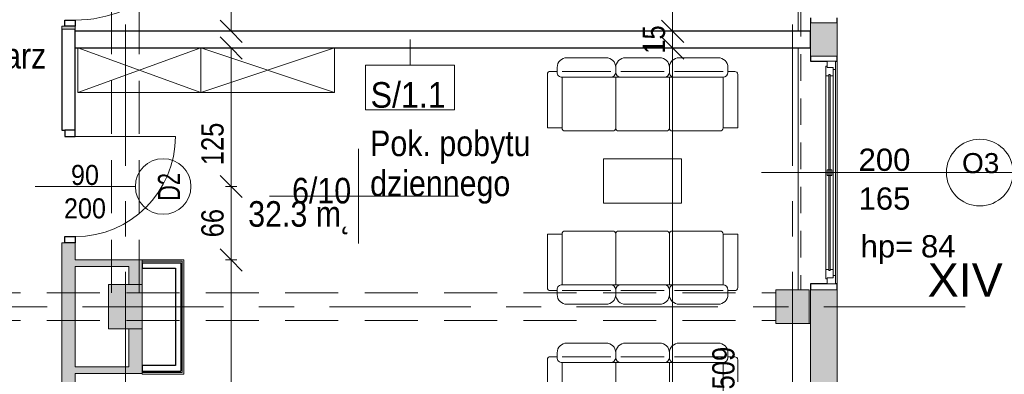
# Model space of a CAD drawing. Header units: centimetres. Extents: x -1631 to 21770, y -8842 to 3590.
# Tile 70 of 133: x 492 to 1378, y 348 to 666. Entities that reach past the tile are written whole.
import ezdxf

# ---------------------------------------------------------------- set-up
doc = ezdxf.new("R2010")
doc.units = ezdxf.units.CM
for name, pattern in [('Oś', [222.25, 127, -31.75, 31.75, -31.75]), ('Ponad', [39.688, 23.813, -15.875]), ('Ukryte', [71.438, 47.625, -23.813])]:
    doc.linetypes.add(name, pattern=pattern)
for name, color, linetype, lineweight in [('A-ANNO-DIMS', 211, 'Continuous', 13), ('A-ANNO-DIMS-100', 211, 'Continuous', 13), ('A-ANNO-NOTE', 131, 'Continuous', 9), ('A-AREA-IDEN', 2, 'Continuous', 13), ('A-DETL-GENF', 92, 'Continuous', 9), ('A-DETL-HDLN', 90, 'Ukryte', 9), ('A-DETL-MEDM', 33, 'Continuous', 13), ('A-DOOR', 31, 'Continuous', 13), ('A-FLOR-OVHD', 1, 'Ponad', 9), ('A-GLAZ', 151, 'Continuous', 13), ('A-GLAZ-IDEN', 152, 'Continuous', 13), ('A-WALL', 113, 'Continuous', 13), ('A-WALL-FNSH', 113, 'Continuous', 13), ('A-WALL-IDEN', 211, 'Continuous', 13), ('A-WALL-PATT', 111, 'Continuous', 13), ('I-FURN', 30, 'Continuous', 9), ('Q-SPCQ', 91, 'Continuous', 9), ('S-COLS', 52, 'Continuous', 13), ('S-GRID', 1, 'Continuous', 13), ('S-GRID-IDEN', 1, 'Continuous', 13)]:
    doc.layers.add(name, color=color, linetype=linetype, lineweight=lineweight)
doc.styles.add('Arial', font='arial.ttf', dxfattribs={"width": 0.9, "height": 18})
doc.styles.add('Arial Narrow_5', font='ARIALN.TTF', dxfattribs={"height": 20})
doc.styles.add('Arial_1', font='arial.ttf', dxfattribs={"width": 0.7, "height": 20})
doc.styles.add('Arial_10', font='arial.ttf', dxfattribs={"height": 20})
doc.styles.add('Arial_11', font='arial.ttf', dxfattribs={"width": 0.85, "height": 23})
doc.styles.add('Arial_12', font='arial.ttf', dxfattribs={"width": 0.9, "height": 23})
doc.styles.add('Arial_13', font='arial.ttf', dxfattribs={"height": 0.2})
doc.styles.add('Arial_7', font='arial.ttf', dxfattribs={"height": 30})
doc.styles.add('Arial_8', font='arial.ttf', dxfattribs={"height": 18})
doc.dimstyles.new('Diagonal_1_100__0__wewnętrzne', dxfattribs={"dimscale": 30.48, "dimtxt": 20.468619, "dimasz": 0.656168, "dimexe": 0.164042, "dimexo": 0.0625, "dimgap": 0.032808, "dimtad": 1, "dimdec": 0, "dimdsep": 46, "dimtxsty": 'Arial Narrow_5', "dimblk1": 'OBLIQUE', "dimblk2": 'OBLIQUE', "dimsah": 1, "dimcen": 0.09, "dimazin": 0, "dimtfac": 1, "dimtdec": 4, "dimtix": 1, "dimtmove": 0, "dimatfit": 3, "dimfxl": 0, "dimtvp": 1, "dimtolj": 1, "dimtzin": 0, "dimarcsym": 0})
doc.dimstyles.new('Diagonal_1_100__0__wewnętrzne_2', dxfattribs={"dimscale": 30.48, "dimtxt": 20.468619, "dimasz": 0.656168, "dimexe": 0.164042, "dimexo": 0.0625, "dimgap": 0.032808, "dimtad": 1, "dimdec": 0, "dimdsep": 46, "dimtxsty": 'Arial Narrow_5', "dimblk1": 'OBLIQUE', "dimblk2": 'OBLIQUE', "dimsah": 1, "dimcen": 0.09, "dimazin": 0, "dimtfac": 1, "dimtdec": 4, "dimtix": 1, "dimtmove": 2, "dimatfit": 3, "dimfxl": 0, "dimtvp": 1, "dimtolj": 1, "dimtzin": 0, "dimarcsym": 0})

# ---------------------------------------------------------------- blocks, each defined once
blk = doc.blocks.new('M_Concrete-Square-Column - 300 x 300mm-1795931-6_piętro IV __13_80 m_ - stan projektowany')
at = {"layer": 'S-COLS', "lineweight": 9}
blk.add_hatch(color=254, dxfattribs=at).paths.add_polyline_path([(15, -15), (15, 15), (-15, 15), (-15, -15)], flags=0)
for p, q in [((15, 15), (-15, 15)), ((-15, 15), (-15, -15)), ((15, -15), (15, 15)), ((-15, -15), (15, -15))]:
    blk.add_line(p, q, dxfattribs=at)
blk = doc.blocks.new('M_Concrete-rengular-Column - 300 x 400mm-1795933-6_piętro IV __13_80 m_ - stan projektowany')
at = {"layer": 'S-COLS', "lineweight": 9}
blk.add_hatch(color=254, dxfattribs=at).paths.add_polyline_path([(15, -20), (15, 20), (-15, 20), (-15, -20)], flags=0)
for p, q in [((15, 20), (-15, 20)), ((-15, 20), (-15, -20)), ((15, -20), (15, 20)), ((-15, -20), (15, -20))]:
    blk.add_line(p, q, dxfattribs=at)
blk = doc.blocks.new('Szafa - 40 cm-2361842-6_piętro IV __13_80 m_ - stan projektowany')
at = {"layer": 'Q-SPCQ'}
for p, q in [((72.5, 47.5), (-47.5, 7.5)), ((-47.5, 47.5), (72.5, 7.5)), ((-47.5, 7.5), (-47.5, 47.5)), ((-47.5, 47.5), (72.5, 47.5)), ((72.5, 47.5), (72.5, 7.5))]:
    blk.add_line(p, q, dxfattribs=at)
blk = doc.blocks.new('DRZWI 1S - automatyczna etykieta - Drzwi 90-2252113-6_piętro IV __13_80 m_ - stan projektowany')
at = {"layer": 'A-DETL-GENF'}
for p, q in [((-50.5, 3.5), (-45, 3.5)), ((-50.5, -6), (-50.5, 3.5)), ((-45, 3.5), (-45, -6)), ((45, 3.5), (50.5, 3.5)), ((45, -6), (45, 3.5)), ((50.5, 3.5), (50.5, -6)), ((-45, -6), (-50.5, -6)), ((50.5, -6), (45, -6))]:
    blk.add_line(p, q, dxfattribs=at)
at = {"layer": 'A-DETL-MEDM', "lineweight": 25}
for p, q in [((-50.5, -6), (-50.5, 3.5)), ((-50.5, 3.5), (-45, 3.5)), ((-45, 3.5), (-45, -6)), ((45, 3.5), (45, -6)), ((50.5, 3.5), (45, 3.5)), ((50.5, -6), (50.5, 3.5)), ((-45, -6), (-50.5, -6)), ((45, -6), (50.5, -6))]:
    blk.add_line(p, q, dxfattribs=at)
at = {"layer": 'A-DOOR'}
blk.add_line((45, -6), (45, -96), dxfattribs=at)
blk.add_arc((45, -6), 90, 180, 270, dxfattribs=at)
blk = doc.blocks.new('DRZWI 1S - automatyczna etykieta - Drzwi 110-2387946-6_piętro IV __13_80 m_ - stan projektowany')
at = {"layer": 'A-DETL-GENF'}
for p, q in [((-60.5, 3.5), (-55, 3.5)), ((-60.5, -6), (-60.5, 3.5)), ((-55, 3.5), (-55, -6)), ((55, 3.5), (60.5, 3.5)), ((55, -6), (55, 3.5)), ((60.5, 3.5), (60.5, -6)), ((-55, -6), (-60.5, -6)), ((60.5, -6), (55, -6))]:
    blk.add_line(p, q, dxfattribs=at)
at = {"layer": 'A-DETL-MEDM', "lineweight": 25}
for p, q in [((-60.5, -6), (-60.5, 3.5)), ((-60.5, 3.5), (-55, 3.5)), ((-55, 3.5), (-55, -6)), ((55, 3.5), (55, -6)), ((60.5, 3.5), (55, 3.5)), ((60.5, -6), (60.5, 3.5)), ((-55, -6), (-60.5, -6)), ((55, -6), (60.5, -6))]:
    blk.add_line(p, q, dxfattribs=at)
at = {"layer": 'A-DOOR'}
blk.add_line((55, -6), (55, -116), dxfattribs=at)
blk.add_arc((55, -6), 110, 180, 270, dxfattribs=at)
blk = doc.blocks.new('Szafa - 40 cm-2390228-6_piętro IV __13_80 m_ - stan projektowany')
at = {"layer": 'Q-SPCQ'}
for p, q in [((67.9, 47.5), (-42.9, 7.5)), ((-42.9, 47.5), (67.9, 7.5)), ((-42.9, 7.5), (-42.9, 47.5)), ((-42.9, 47.5), (67.9, 47.5)), ((67.9, 47.5), (67.9, 7.5))]:
    blk.add_line(p, q, dxfattribs=at)
blk = doc.blocks.new('Blat - Blat-1245948-6_piętro IV __13_80 m_ - stan projektowany')
at = {"layer": 'I-FURN'}
for p, q in [((0, 40), (0, 0)), ((70, 40), (0, 40)), ((70, 0), (70, 40)), ((0, 0), (70, 0))]:
    blk.add_line(p, q, dxfattribs=at)
blk = doc.blocks.new('kanapa 3 siedziska - kanapa-819259-6_piętro IV __13_80 m_ - stan projektowany')
at = {"layer": 'I-FURN'}
for p, q in [((-68.01, 33.89), (-32.91, 33.89)), ((-15.36, 33.89), (15.36, 33.89)), ((32.91, 33.89), (68.01, 33.89)), ((-85.56, -29.29), (-85.56, 18.9)), ((-76.78, 21.53), (-82.92, 21.53)), ((-76.78, 20.72), (-76.78, 25.11)), ((-72.39, 21.53), (-28.68, 21.53)), ((-24.13, 25.11), (-24.13, 20.72)), ((19.58, 21.53), (-19.58, 21.53)), ((24.13, 25.11), (24.13, 20.72)), ((28.52, 21.53), (34.66, 21.53)), ((72.39, 21.53), (28.68, 21.53)), ((76.78, 25.11), (76.78, 20.72)), ((76.78, 21.53), (82.92, 21.53)), ((85.56, 18.9), (85.56, -29.29)), ((-72.39, 16.34), (-72.39, -29.29)), ((-24.13, 16.34), (-72.39, 16.34)), ((-24.13, 16.34), (-24.13, -29.29)), ((24.13, 16.34), (-24.13, 16.34)), ((72.39, 16.34), (24.13, 16.34)), ((24.13, -29.29), (24.13, 16.34)), ((72.39, -29.29), (72.39, 16.34)), ((-72.39, -29.29), (-85.56, -29.29)), ((-26.76, -31.93), (-69.76, -31.93)), ((-21.5, -31.93), (21.5, -31.93)), ((26.76, -31.93), (69.76, -31.93)), ((85.56, -29.29), (72.39, -29.29))]:
    blk.add_line(p, q, dxfattribs=at)
for centre, radius, start, end in [((-68.01, 25.11), 8.77, 90, 180), ((-32.91, 25.11), 8.77, 0, 90), ((-15.36, 25.11), 8.77, 90, 180), ((15.36, 25.11), 8.77, 360, 90), ((32.91, 25.11), 8.77, 90, 180), ((68.01, 25.11), 8.77, 0, 90), ((-82.92, 18.9), 2.63, 90, 180), ((-72.39, 20.72), 4.39, 180, 270), ((-28.52, 20.72), 4.39, 270, 0), ((-19.74, 20.72), 4.39, 180, 270), ((19.74, 20.72), 4.39, 270, 360), ((28.52, 20.72), 4.39, 180, 270), ((72.39, 20.72), 4.39, 270, 0), ((82.92, 18.9), 2.63, 0, 90), ((-69.76, -29.29), 2.63, 180, 270), ((-26.76, -29.29), 2.63, 270, 0), ((-21.5, -29.29), 2.63, 180, 270), ((21.5, -29.29), 2.63, 270, 0), ((26.76, -29.29), 2.63, 180, 270), ((69.76, -29.29), 2.63, 270, 0)]:
    blk.add_arc(centre, radius, start, end, dxfattribs=at)
blk = doc.blocks.new('kanapa 3 siedziska - kanapa-1274575-6_piętro IV __13_80 m_ - stan projektowany')
at = {"layer": 'I-FURN'}
for p, q in [((-85.56, 29.29), (-85.56, -18.9)), ((-72.39, 29.29), (-85.56, 29.29)), ((-72.39, -16.34), (-72.39, 29.29)), ((-26.76, 31.93), (-69.76, 31.93)), ((-24.13, -16.34), (-24.13, 29.29)), ((-21.5, 31.93), (21.5, 31.93)), ((24.13, 29.29), (24.13, -16.34)), ((26.76, 31.93), (69.76, 31.93)), ((85.56, 29.29), (72.39, 29.29)), ((72.39, 29.29), (72.39, -16.34)), ((85.56, -18.9), (85.56, 29.29)), ((-24.13, -16.34), (-72.39, -16.34)), ((24.13, -16.34), (-24.13, -16.34)), ((72.39, -16.34), (24.13, -16.34)), ((-76.78, -21.53), (-82.92, -21.53)), ((-76.78, -20.72), (-76.78, -25.11)), ((-72.39, -21.53), (-28.68, -21.53)), ((-24.13, -25.11), (-24.13, -20.72)), ((19.58, -21.53), (-19.58, -21.53)), ((24.13, -25.11), (24.13, -20.72)), ((28.52, -21.53), (34.66, -21.53)), ((72.39, -21.53), (28.68, -21.53)), ((76.78, -25.11), (76.78, -20.72)), ((76.78, -21.53), (82.92, -21.53)), ((-68.01, -33.89), (-32.91, -33.89)), ((-15.36, -33.89), (15.36, -33.89)), ((32.91, -33.89), (68.01, -33.89))]:
    blk.add_line(p, q, dxfattribs=at)
for centre, radius, start, end in [((-69.76, 29.29), 2.63, 90, 180), ((-26.76, 29.29), 2.63, 360, 90), ((-21.5, 29.29), 2.63, 90, 180), ((21.5, 29.29), 2.63, 360, 90), ((26.76, 29.29), 2.63, 90, 180), ((69.76, 29.29), 2.63, 360, 90), ((-72.39, -20.72), 4.39, 90, 180), ((-28.52, -20.72), 4.39, 360, 90), ((-19.74, -20.72), 4.39, 90, 180), ((19.74, -20.72), 4.39, 0, 90), ((28.52, -20.72), 4.39, 90, 180), ((72.39, -20.72), 4.39, 360, 90), ((-82.92, -18.9), 2.63, 180, 270), ((-68.01, -25.11), 8.77, 180, 270), ((-32.91, -25.11), 8.77, 270, 360), ((-15.36, -25.11), 8.77, 180, 270), ((15.36, -25.11), 8.77, 270, 0), ((32.91, -25.11), 8.77, 180, 270), ((68.01, -25.11), 8.77, 270, 360), ((82.92, -18.9), 2.63, 270, 0)]:
    blk.add_arc(centre, radius, start, end, dxfattribs=at)
blk = doc.blocks.new('Okno - automatyczna etykieta - 200x165 _projektowane_-2617392-6_piętro IV __13_80 m_ - stan projektowany')
at = {"layer": 'A-GLAZ'}
for p, q in [((-92.5, 10.5), (-100, 10.5)), ((-100, 10.5), (-100, 3)), ((-100, 10.5), (100, 10.5)), ((-92.5, 8.5), (-92.5, 10.5)), ((92.5, 10.5), (-92.5, 10.5)), ((100, 10.5), (92.5, 10.5)), ((92.5, 10.5), (92.5, 8.5)), ((100, 3), (100, 10.5)), ((-100, 3), (-94.5, 3)), ((-94.5, 3), (-95.5, 3)), ((-95.5, 3), (-95.5, 2)), ((-95.5, 2), (-87, 2)), ((-87, 8.5), (-94.5, 8.5)), ((-94.5, 8.5), (-94.5, 3)), ((-94.5, 3), (-94.5, 8.5)), ((-94.5, 8.5), (-92.5, 8.5)), ((88, 5.75), (-88, 5.75)), ((-88, 5.75), (-88, 4.75)), ((-88, 4.75), (-88, 5.75)), ((-88, 5.75), (-87, 5.75)), ((-88, 4.75), (88, 4.75)), ((-87, 4.75), (-88, 4.75)), ((-87, 5.75), (-87, 8.5)), ((87, 8.5), (-87, 8.5)), ((-87, 2), (-87, 4.75)), ((87, 2), (-87, 2)), ((2.5, 7.25), (-2.5, 7.25)), ((-2.5, 7.25), (-2.5, 3.25)), ((-2.5, 3.25), (2.5, 3.25)), ((2.5, 3.25), (2.5, 7.25)), ((94.5, 8.5), (87, 8.5)), ((87, 8.5), (87, 5.75)), ((87, 5.75), (88, 5.75)), ((87, 4.75), (87, 2)), ((88, 4.75), (87, 4.75)), ((87, 2), (95.5, 2)), ((88, 4.75), (88, 5.75)), ((88, 5.75), (88, 4.75)), ((92.5, 8.5), (94.5, 8.5)), ((94.5, 3), (94.5, 8.5)), ((94.5, 8.5), (94.5, 3)), ((95.5, 3), (94.5, 3)), ((94.5, 3), (100, 3)), ((95.5, 2), (95.5, 3))]:
    blk.add_line(p, q, dxfattribs=at)
blk = doc.blocks.new('DIMBLOCK66-6_piętro IV __13_80 m_ - stan projektowany')
at = {"layer": 'A-ANNO-DIMS-100', "transparency": 16777216}
for p, q in [((682.57, 450.33), (672.57, 460.33)), ((677.57, 450.33), (687.57, 450.33)), ((682.57, 450.33), (677.57, 450.33)), ((682.57, 132.33), (682.57, 450.33)), ((682.57, 450.33), (692.57, 440.33)), ((682.57, 132.33), (672.57, 142.33)), ((677.57, 132.33), (687.57, 132.33)), ((682.57, 132.33), (677.57, 132.33)), ((682.57, 132.33), (692.57, 122.33))]:
    blk.add_line(p, q, dxfattribs=at)
at = {"layer": 'A-ANNO-DIMS-100', "color": 0, "transparency": 16777216, "insert": (655.72, 272.32), "char_height": 20, "width": 45.6158, "attachment_point": 1, "rotation": 90, "line_spacing_factor": 0.974696, "style": 'Arial Narrow_5'}
blk.add_mtext('318', dxfattribs=at)
blk = doc.blocks.new('_Oblique')
at = {"color": 0, "linetype": 'ByBlock', "lineweight": -2}
blk.add_line((-0.5, -0.5), (0.5, 0.5), dxfattribs=at)
blk = doc.blocks.new('DIMBLOCK67-6_piętro IV __13_80 m_ - stan projektowany')
at = {"layer": 'A-ANNO-DIMS-100', "transparency": 16777216}
for p, q in [((682.57, 516.33), (672.57, 526.33)), ((677.57, 516.33), (687.57, 516.33)), ((682.57, 516.33), (677.57, 516.33)), ((682.57, 450.33), (682.57, 516.33)), ((682.57, 516.33), (692.57, 506.33)), ((682.57, 450.33), (672.57, 460.33)), ((677.57, 450.33), (687.57, 450.33)), ((682.57, 450.33), (677.57, 450.33)), ((682.57, 450.33), (692.57, 440.33))]:
    blk.add_line(p, q, dxfattribs=at)
at = {"layer": 'A-ANNO-DIMS-100', "color": 0, "transparency": 16777216, "insert": (655.72, 470.65), "char_height": 20, "width": 30.4105, "attachment_point": 1, "rotation": 90, "line_spacing_factor": 0.974696, "style": 'Arial Narrow_5'}
blk.add_mtext('66', dxfattribs=at)
blk = doc.blocks.new('DIMBLOCK68-6_piętro IV __13_80 m_ - stan projektowany')
at = {"layer": 'A-ANNO-DIMS-100', "transparency": 16777216}
for p, q in [((682.57, 640.83), (672.57, 650.83)), ((677.57, 640.83), (687.57, 640.83)), ((682.57, 640.83), (677.57, 640.83)), ((682.57, 516.33), (682.57, 640.83)), ((682.57, 640.83), (692.57, 630.83)), ((682.57, 516.33), (672.57, 526.33)), ((677.57, 516.33), (687.57, 516.33)), ((682.57, 516.33), (677.57, 516.33)), ((682.57, 516.33), (692.57, 506.33))]:
    blk.add_line(p, q, dxfattribs=at)
at = {"layer": 'A-ANNO-DIMS-100', "color": 0, "transparency": 16777216, "insert": (655.72, 535.45), "char_height": 20, "width": 45.6158, "attachment_point": 1, "rotation": 90, "line_spacing_factor": 0.974696, "style": 'Arial Narrow_5'}
blk.add_mtext('125', dxfattribs=at)
blk = doc.blocks.new('DIMBLOCK69-6_piętro IV __13_80 m_ - stan projektowany')
at = {"layer": 'A-ANNO-DIMS-100', "transparency": 16777216}
for p, q in [((682.57, 720.83), (672.57, 730.83)), ((677.57, 720.83), (687.57, 720.83)), ((682.57, 720.83), (677.57, 720.83)), ((682.57, 655.83), (682.57, 720.83)), ((682.57, 720.83), (692.57, 710.83)), ((682.57, 655.83), (672.57, 665.83)), ((677.57, 655.83), (687.57, 655.83)), ((682.57, 655.83), (677.57, 655.83)), ((682.57, 655.83), (692.57, 645.83))]:
    blk.add_line(p, q, dxfattribs=at)
at = {"layer": 'A-ANNO-DIMS-100', "color": 0, "transparency": 16777216, "insert": (655.72, 675.65), "char_height": 20, "width": 30.4105, "attachment_point": 1, "rotation": 90, "line_spacing_factor": 0.974696, "style": 'Arial Narrow_5'}
blk.add_mtext('65', dxfattribs=at)
blk = doc.blocks.new('DIMBLOCK120-6_piętro IV __13_80 m_ - stan projektowany')
at = {"layer": 'A-ANNO-DIMS-100', "transparency": 16777216}
for p, q in [((1079.48, 640.83), (1069.48, 650.83)), ((1074.48, 640.83), (1084.48, 640.83)), ((1079.48, 640.83), (1074.48, 640.83)), ((1079.48, 132.33), (1079.48, 640.83)), ((1079.48, 640.83), (1089.48, 630.83)), ((1079.48, 132.33), (1069.48, 142.33)), ((1084.48, 132.33), (1074.48, 132.33)), ((1079.48, 132.33), (1089.48, 122.33)), ((1079.48, 132.33), (1084.48, 132.33))]:
    blk.add_line(p, q, dxfattribs=at)
at = {"layer": 'A-ANNO-DIMS-100', "color": 0, "transparency": 16777216, "insert": (1115.21, 334.01), "char_height": 20, "width": 45.6158, "attachment_point": 1, "rotation": 90, "line_spacing_factor": 0.974696, "style": 'Arial Narrow_5'}
blk.add_mtext('509', dxfattribs=at)
blk = doc.blocks.new('DIMBLOCK121-6_piętro IV __13_80 m_ - stan projektowany')
at = {"layer": 'A-ANNO-DIMS-100', "transparency": 16777216}
for p, q in [((1079.48, 655.83), (1069.48, 665.83)), ((1074.48, 655.83), (1084.48, 655.83)), ((1079.48, 655.83), (1074.48, 655.83)), ((1079.48, 640.83), (1079.48, 655.83)), ((1079.48, 655.83), (1089.48, 645.83)), ((1079.48, 640.83), (1069.48, 650.83)), ((1074.48, 640.83), (1084.48, 640.83)), ((1079.48, 640.83), (1074.48, 640.83)), ((1079.48, 640.83), (1089.48, 630.83))]:
    blk.add_line(p, q, dxfattribs=at)
at = {"layer": 'A-ANNO-DIMS-100', "color": 0, "transparency": 16777216, "insert": (1052.64, 635.65), "char_height": 20, "width": 30.4105, "attachment_point": 1, "rotation": 90, "line_spacing_factor": 0.974696, "style": 'Arial Narrow_5'}
blk.add_mtext('15', dxfattribs=at)
blk = doc.blocks.new('DIMBLOCK122-6_piętro IV __13_80 m_ - stan projektowany')
at = {"layer": 'A-ANNO-DIMS-100', "transparency": 16777216}
for p, q in [((1079.48, 1000.83), (1069.48, 1010.83)), ((1074.48, 1000.83), (1084.48, 1000.83)), ((1079.48, 1000.83), (1074.48, 1000.83)), ((1079.48, 655.83), (1079.48, 1000.83)), ((1079.48, 1000.83), (1089.48, 990.83)), ((1079.48, 655.83), (1069.48, 665.83)), ((1074.48, 655.83), (1084.48, 655.83)), ((1079.48, 655.83), (1074.48, 655.83)), ((1079.48, 655.83), (1089.48, 645.83))]:
    blk.add_line(p, q, dxfattribs=at)
at = {"layer": 'A-ANNO-DIMS-100', "color": 0, "transparency": 16777216, "insert": (1052.64, 809.32), "char_height": 20, "width": 45.6158, "attachment_point": 1, "rotation": 90, "line_spacing_factor": 0.974696, "style": 'Arial Narrow_5'}
blk.add_mtext('345', dxfattribs=at)
blk = doc.blocks.new('METKA_POMIESZCZENIA2 - Rozbudowana - bez ramki-2396678-6_piętro IV __13_80 m_ - stan projektowany')
at = {"layer": 'A-AREA-IDEN'}
for p, q in [((0, 0.425), (0, 0)), ((0.0976, 0), (-0.8, 0)), ((-0.8, 0), (0.9, 0)), ((0, 0), (0, -0.425))]:
    blk.add_line(p, q, dxfattribs=at)
blk = doc.blocks.new('ET sciana_AT7 - 10mm-2270614-6_piętro IV __13_80 m_ - stan projektowany')
at = {"layer": 'A-WALL-IDEN'}
for p, q in [((-0.4, 0.196875), (0.4, 0.196875)), ((-0.4, -0.203125), (-0.4, 0.196875)), ((0.4, 0.196875), (0.4, -0.203125)), ((-0.4, -0.203125), (0.4, -0.203125))]:
    blk.add_line(p, q, dxfattribs=at)
blk = doc.blocks.new('Okno_PG_typ 100 - metka _wys_parapetu-2491532-6_piętro IV __13_80 m_ - stan projektowany')
at = {"layer": 'A-GLAZ-IDEN'}
blk.add_line((0, -1.8946), (0, 0.3677), dxfattribs=at)
blk.add_circle((0, 0.0677), 0.3, dxfattribs=at)
at = {"layer": 'A-GLAZ-IDEN', "insert": (0.5622, -1.0037), "char_height": 0.2, "width": 0.4949, "attachment_point": 1, "rotation": 90, "line_spacing_factor": 0.936439, "style": 'Arial_13'}
blk.add_mtext('\\pt1.27,2.54,3.81,5.08,6.35,7.62,8.89,10.16,11.43,12.7,13.97,15.24,16.51,17.78,19.05,20.32,21.59,22.86,24.13,25.4,26.67,27.94,29.21,30.48,31.75,33.02,34.29,35.56,36.83,38.1,39.37,40.64;hp=', dxfattribs=at)

msp = doc.modelspace()

# ---------------------------------------------------------------- hatches: boundary and pattern name
at = {"layer": 'A-WALL-PATT'}
h = msp.add_hatch(color=9, dxfattribs=at)
h.paths.add_polyline_path([(542.38, 132.33), (542.38, 139.33), (530.38, 139.33), (530.38, 132.33)], flags=0)
h.paths.add_polyline_path([(542.38, 250.33), (542.38, 465.83), (530.38, 465.83), (530.38, 250.33)], flags=0)
h.paths.add_polyline_path([(530.38, 657.83), (542.38, 657.83), (542.38, 660.33), (530.38, 660.33)], flags=0)
h.paths.add_polyline_path([(530.38, 781.33), (542.38, 781.33), (542.38, 1102.83), (530.38, 1102.83), (530.38, 788.28)], flags=0)
h.paths.add_polyline_path([(530.38, 1312.83), (542.38, 1312.83), (542.38, 1431.33), (530.38, 1431.33)], flags=0)
h.paths.add_polyline_path([(530.38, 1633.83), (542.38, 1633.83), (542.38, 2022.83), (530.38, 2022.83), (530.38, 1665.12)], flags=0)
h.paths.add_polyline_path([(542.38, 2173.83), (542.38, 2458.83), (530.38, 2458.83), (530.38, 2173.83)], flags=0)
h.paths.add_polyline_path([(530.38, 2593.83), (542.38, 2593.83), (542.38, 2824.33), (530.38, 2824.33), (530.38, 2634.27)], flags=0)
h = msp.add_hatch(color=9, dxfattribs=at)
h.paths.add_polyline_path([(1203.38, 393.33), (1227.38, 393.33), (1227.38, 423.33), (1203.38, 423.33), (1203.38, 419.08)], flags=0)
h.paths.add_polyline_path([(1203.38, 633.33), (1227.38, 633.33), (1227.38, 663.33), (1203.38, 663.33)], flags=0)
h.paths.add_polyline_path([(1227.38, 873.33), (1227.38, 903.33), (1203.38, 903.33), (1203.38, 873.33)], flags=0)
h.paths.add_polyline_path([(1203.38, 1113.33), (1227.38, 1113.33), (1227.38, 1143.33), (1203.38, 1143.33)], flags=0)
h.paths.add_polyline_path([(1227.38, 1353.33), (1227.38, 1383.33), (1203.38, 1383.33), (1203.38, 1353.33)], flags=0)
h.paths.add_polyline_path([(1227.38, 1593.33), (1227.38, 1623.33), (1203.38, 1623.33), (1203.38, 1593.33)], flags=0)
h.paths.add_polyline_path([(1227.38, 1833.33), (1227.38, 1863.33), (1203.38, 1863.33), (1203.38, 1833.33)], flags=0)
h.paths.add_polyline_path([(1227.38, 2073.33), (1227.38, 2103.33), (1203.38, 2103.33), (1203.38, 2073.33)], flags=0)
h.paths.add_polyline_path([(1203.38, 2313.33), (1227.38, 2313.33), (1227.38, 2343.33), (1203.38, 2343.33)], flags=0)
h.paths.add_polyline_path([(1227.38, 2553.33), (1227.38, 2583.33), (1203.38, 2583.33), (1203.38, 2553.33)], flags=0)
h.paths.add_polyline_path([(1227.38, 2793.33), (1227.38, 2824.33), (1203.38, 2824.33), (1203.38, 2793.33)], flags=0)
for points in [[(590.38, 444.33), (590.38, 450.33), (542.38, 450.33), (542.38, 444.33)], [(590.38, 428.33), (602.38, 428.33), (602.38, 450.33), (590.38, 450.33), (590.38, 444.33)], [(1227.38, 132.33), (1227.38, 393.33), (1203.38, 393.33), (1203.38, 132.33)], [(590.38, 348.33), (602.38, 348.33), (602.38, 388.33), (590.38, 388.33), (590.38, 354.33)], [(590.38, 348.33), (590.38, 354.33), (542.38, 354.33), (542.38, 348.33)]]:
    msp.add_hatch(color=9, dxfattribs=at).paths.add_polyline_path(points, flags=0)

# ---------------------------------------------------------------- linework, layer by layer
at = {"layer": 'A-ANNO-NOTE', "lineweight": 13}
msp.add_line((506.38, 516.33), (596.38, 516.33), dxfattribs=at)
msp.add_line((506.38, 516.33), (596.38, 516.33), dxfattribs=at)
msp.add_circle((621.38, 516.33), 25, dxfattribs=at)
at = {"layer": 'A-DETL-HDLN'}
for p, q in [((574.88, 420.83), (574.88, 2793.33)), ((599.88, 420.83), (599.88, 2793.33)), ((-1197.62, 420.83), (1172.38, 420.83)), ((-1197.62, 395.83), (1172.38, 395.83))]:
    msp.add_line(p, q, dxfattribs=at)
at = {"layer": 'A-FLOR-OVHD'}
msp.add_line((1194.88, 873.33), (1194.88, 423.33), dxfattribs=at)
at = {"layer": 'A-WALL', "lineweight": 9}
for p, q in [((1192.38, 655.83), (1192.38, 873.33)), ((532.88, 660.33), (530.38, 660.33)), ((530.38, 660.33), (530.38, 657.83)), ((542.38, 657.83), (542.38, 660.33)), ((1203.38, 663.33), (1203.38, 633.33)), ((1227.38, 633.33), (1227.38, 663.33)), ((1192.38, 423.33), (1192.38, 640.83)), ((1227.38, 628.83), (1227.38, 428.83)), ((532.88, 465.83), (530.38, 465.83)), ((530.38, 465.83), (530.38, 250.33)), ((542.38, 450.33), (542.38, 465.83)), ((602.38, 450.33), (542.38, 450.33)), ((542.38, 354.33), (542.38, 444.33)), ((542.38, 444.33), (590.38, 444.33)), ((590.38, 444.33), (590.38, 428.33)), ((602.38, 428.33), (602.38, 450.33)), ((1203.38, 423.33), (1203.38, 132.33)), ((1227.38, 108.33), (1227.38, 423.33)), ((1202.38, 393.33), (1203.38, 393.33)), ((590.38, 388.33), (590.38, 354.33)), ((602.38, 348.33), (602.38, 388.33)), ((590.38, 354.33), (542.38, 354.33)), ((542.38, 250.33), (542.38, 348.33)), ((542.38, 348.33), (602.38, 348.33))]:
    msp.add_line(p, q, dxfattribs=at)
at = {"layer": 'A-WALL', "color": 7, "lineweight": 25}
for p, q in [((1203.38, 667.83), (1203.38, 663.33)), ((1227.38, 663.33), (1227.38, 667.83)), ((530.38, 657.83), (530.38, 566.83)), ((542.38, 566.83), (542.38, 657.83)), ((1203.38, 655.83), (542.38, 655.83)), ((1203.38, 640.83), (1203.38, 655.83)), ((542.38, 640.83), (1203.38, 640.83)), ((1203.38, 633.33), (1203.38, 628.83)), ((1203.38, 628.83), (1218.38, 628.83)), ((1225.88, 628.83), (1227.38, 628.83)), ((1227.38, 628.83), (1227.38, 633.33)), ((530.38, 566.83), (532.88, 566.83)), ((602.38, 447.83), (602.38, 442.83)), ((602.38, 447.83), (637.38, 447.83)), ((602.38, 442.83), (632.38, 442.83)), ((632.38, 442.83), (632.38, 355.33)), ((637.38, 447.83), (637.38, 350.33)), ((1218.38, 428.83), (1203.38, 428.83)), ((1203.38, 428.83), (1203.38, 423.33)), ((1227.38, 428.83), (1225.88, 428.83)), ((1227.38, 423.33), (1227.38, 428.83)), ((632.38, 355.33), (602.38, 355.33)), ((602.38, 355.33), (602.38, 350.33)), ((602.38, 350.33), (637.38, 350.33))]:
    msp.add_line(p, q, dxfattribs=at)
at = {"layer": 'A-WALL'}
for p, q in [((530.38, 657.83), (542.38, 657.83)), ((1227.38, 663.33), (1203.38, 663.33)), ((1203.38, 633.33), (1227.38, 633.33)), ((602.38, 449.08), (638.63, 449.08)), ((638.63, 449.08), (638.63, 349.08)), ((1227.38, 423.33), (1203.38, 423.33)), ((602.38, 349.08), (638.63, 349.08))]:
    msp.add_line(p, q, dxfattribs=at)
at = {"layer": 'A-WALL-FNSH', "color": 250, "lineweight": 9}
for p, q in [((639.88, 450.33), (602.38, 450.33)), ((602.38, 450.33), (602.38, 447.83)), ((639.88, 347.83), (639.88, 450.33)), ((602.38, 350.33), (602.38, 347.83)), ((602.38, 347.83), (639.88, 347.83))]:
    msp.add_line(p, q, dxfattribs=at)
at = {"layer": 'A-WALL-IDEN'}
msp.add_line((843.49, 648.33), (843.49, 625.28), dxfattribs=at)
at = {"layer": 'S-GRID', "linetype": 'Oś'}
for p, q in [((587.38, 2884.27), (587.38, 27.13)), ((1187.38, 2884.27), (1187.38, 27.13)), ((1342.46, 408.33), (-1368.76, 408.33))]:
    msp.add_line(p, q, dxfattribs=at)

# ---------------------------------------------------------------- block references
at = {"layer": 'A-AREA-IDEN', "xscale": 99.99999999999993, "yscale": 99.99999999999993, "zscale": 99.99999999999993}
msp.add_blockref('METKA_POMIESZCZENIA2 - Rozbudowana - bez ramki-2396678-6_piętro IV __13_80 m_ - stan projektowany', (797.11, 507.55), dxfattribs=at)
at = {"layer": 'A-DOOR', "rotation": 89.9999999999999}
for name, p in [('DRZWI 1S - automatyczna etykieta - Drzwi 110-2387946-6_piętro IV __13_80 m_ - stan projektowany', (536.38, 720.83)), ('DRZWI 1S - automatyczna etykieta - Drzwi 90-2252113-6_piętro IV __13_80 m_ - stan projektowany', (536.38, 516.33))]:
    msp.add_blockref(name, p, dxfattribs=at)
at = {"layer": 'A-GLAZ', "rotation": 269.9999999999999}
msp.add_blockref('Okno - automatyczna etykieta - 200x165 _projektowane_-2617392-6_piętro IV __13_80 m_ - stan projektowany', (1215.38, 528.83), dxfattribs=at)
at = {"layer": 'A-GLAZ-IDEN', "xscale": 99.99999999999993, "yscale": 99.99999999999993, "zscale": 99.99999999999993, "rotation": 270.0000000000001}
msp.add_blockref('Okno_PG_typ 100 - metka _wys_parapetu-2491532-6_piętro IV __13_80 m_ - stan projektowany', (1348.94, 528.83), dxfattribs=at)
at = {"layer": 'A-WALL-IDEN', "xscale": 99.99999999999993, "yscale": 99.99999999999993, "zscale": 99.99999999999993}
msp.add_blockref('ET sciana_AT7 - 10mm-2270614-6_piętro IV __13_80 m_ - stan projektowany', (843.49, 605.6), dxfattribs=at)
at = {"layer": 'I-FURN', "rotation": 180}
for name, p in [('kanapa 3 siedziska - kanapa-1274575-6_piętro IV __13_80 m_ - stan projektowany', (1052.48, 598.18)), ('Blat - Blat-1245948-6_piętro IV __13_80 m_ - stan projektowany', (1087.48, 541.25)), ('kanapa 3 siedziska - kanapa-819259-6_piętro IV __13_80 m_ - stan projektowany', (1052.48, 444.33)), ('kanapa 3 siedziska - kanapa-1274575-6_piętro IV __13_80 m_ - stan projektowany', (1052.48, 341.79))]:
    msp.add_blockref(name, p, dxfattribs=at)
at = {"layer": 'Q-SPCQ', "rotation": 180}
for name, p in [('Szafa - 40 cm-2390228-6_piętro IV __13_80 m_ - stan projektowany', (612.48, 648.33)), ('Szafa - 40 cm-2361842-6_piętro IV __13_80 m_ - stan projektowany', (727.88, 648.33))]:
    msp.add_blockref(name, p, dxfattribs=at)
at = {"layer": 'S-COLS', "lineweight": 9}
for name, p in [('M_Concrete-rengular-Column - 300 x 400mm-1795933-6_piętro IV __13_80 m_ - stan projektowany', (587.38, 408.33)), ('M_Concrete-Square-Column - 300 x 300mm-1795931-6_piętro IV __13_80 m_ - stan projektowany', (1187.38, 408.33))]:
    msp.add_blockref(name, p, dxfattribs=at)

# ---------------------------------------------------------------- texts
at = {"layer": 'A-ANNO-NOTE', "lineweight": 211, "char_height": 18, "attachment_point": 5, "line_spacing_factor": 0.936439, "style": 'Arial'}
for s, insert, width in [('\\pt114.3,228.6,342.9,457.2,571.5,685.8,800.1,914.4,1028.7,1143,1257.3,1371.6,1485.9,1600.2,1714.5,1828.8,1943.1,2057.4,2171.7,2286,2400.3,2514.6,2628.9,2743.2,2857.5,2971.8,3086.1,3200.4,3314.7,3429,3543.3,3657.6;90', (551.07, 526.56), 25.65), ('\\pt114.3,228.6,342.9,457.2,571.5,685.8,800.1,914.4,1028.7,1143,1257.3,1371.6,1485.9,1600.2,1714.5,1828.8,1943.1,2057.4,2171.7,2286,2400.3,2514.6,2628.9,2743.2,2857.5,2971.8,3086.1,3200.4,3314.7,3429,3543.3,3657.6;200', (551.07, 496.56), 38.07), ('\\pt114.3,228.6,342.9,457.2,571.5,685.8,800.1,914.4,1028.7,1143,1257.3,1371.6,1485.9,1600.2,1714.5,1828.8,1943.1,2057.4,2171.7,2286,2400.3,2514.6,2628.9,2743.2,2857.5,2971.8,3086.1,3200.4,3314.7,3429,3543.3,3657.6;200', (551.07, 496.56), 38.07)]:
    msp.add_mtext(s, dxfattribs=dict(at, insert=insert, width=width))
at = {"layer": 'A-ANNO-NOTE', "lineweight": 211, "insert": (626.67, 515.9), "char_height": 20, "width": 25.97, "attachment_point": 5, "rotation": 90, "line_spacing_factor": 0.936439, "style": 'Arial_1'}
msp.add_mtext('\\pt88.9,177.8,266.7,355.6,444.5,533.4,622.3,711.2,800.1,889,977.9,1066.8,1155.7,1244.6,1333.5,1422.4,1511.3,1600.2,1689.1,1778,1866.9,1955.8,2044.7,2133.6,2222.5,2311.4,2400.3,2489.2,2578.1,2667,2755.9,2844.8;D2', dxfattribs=at)
at = {"layer": 'A-AREA-IDEN', "char_height": 23, "line_spacing_factor": 0.936439, "style": 'Arial_11'}
for s, insert, width, attachment_point in [('\\pt84.99995,169.9999,255.00008,340.00003,424.99998,509.99993,595.00011,680.00006,765.00001,849.99996,934.99991,1020.00009,1105.00004,1189.99999,1274.99994,1359.99989,1445.00007,1530.00002,1614.99997,1699.99992,1785.0001,1870.00005,1955,2039.99995,2124.9999,2210.00008,2295.00003,2379.99998,2464.99993,2550.00011,2635.00006,2720.00001;15.4 m˛', (894.68, 704.44), 91.63, 3), ('\\pt84.99995,169.9999,255.00008,340.00003,424.99998,509.99993,595.00011,680.00006,765.00001,849.99996,934.99991,1020.00009,1105.00004,1189.99999,1274.99994,1359.99989,1445.00007,1530.00002,1614.99997,1699.99992,1785.0001,1870.00005,1955,2039.99995,2124.9999,2210.00008,2295.00003,2379.99998,2464.99993,2550.00011,2635.00006,2720.00001;Korytarz', (414.59, 615.38), 100.64, 7), ('\\pt84.99995,169.9999,255.00008,340.00003,424.99998,509.99993,595.00011,680.00006,765.00001,849.99996,934.99991,1020.00009,1105.00004,1189.99999,1274.99994,1359.99989,1445.00007,1530.00002,1614.99997,1699.99992,1785.0001,1870.00005,1955,2039.99995,2124.9999,2210.00008,2295.00003,2379.99998,2464.99993,2550.00011,2635.00006,2720.00001;Pok. pobytu\\Pdziennego', (807.53, 500.77), 142.8, 7), ('\\pt84.99995,169.9999,255.00008,340.00003,424.99998,509.99993,595.00011,680.00006,765.00001,849.99996,934.99991,1020.00009,1105.00004,1189.99999,1274.99994,1359.99989,1445.00007,1530.00002,1614.99997,1699.99992,1785.0001,1870.00005,1955,2039.99995,2124.9999,2210.00008,2295.00003,2379.99998,2464.99993,2550.00011,2635.00006,2720.00001;6/10', (790.45, 500.77), 52.87, 9), ('\\pt84.99995,169.9999,255.00008,340.00003,424.99998,509.99993,595.00011,680.00006,765.00001,849.99996,934.99991,1020.00009,1105.00004,1189.99999,1274.99994,1359.99989,1445.00007,1530.00002,1614.99997,1699.99992,1785.0001,1870.00005,1955,2039.99995,2124.9999,2210.00008,2295.00003,2379.99998,2464.99993,2550.00011,2635.00006,2720.00001;32.3 m˛', (790.45, 503.16), 91.63, 3)]:
    msp.add_mtext(s, dxfattribs=dict(at, insert=insert, width=width, attachment_point=attachment_point))
at = {"layer": 'A-GLAZ-IDEN', "line_spacing_factor": 0.936439}
for s, insert, char_height, width, attachment_point, style in [('\\pt127,254,381,508,635,762,889,1016,1143,1270,1397,1524,1651,1778,1905,2032,2159,2286,2413,2540,2667,2794,2921,3048,3175,3302,3429,3556,3683,3810,3937,4064;200', (1270.05, 540.22), 20, 48.3, 5, 'Arial_10'), ('\\pt127.00008,253.99998,381.00006,507.99996,635.00004,761.99994,889.00002,1015.99992,1143,1270.00008,1396.99998,1524.00006,1650.99996,1778.00004,1904.99994,2032.00002,2158.99992,2286,2413.00008,2539.99998,2667.00006,2793.99996,2921.00004,3047.99994,3175.00002,3301.99992,3429,3556.00008,3682.99998,3810.00006,3936.99996,4064.00004;O3', (1356.52, 537.21), 18, 33.7, 5, 'Arial_8'), ('\\pt127,254,381,508,635,762,889,1016,1143,1270,1397,1524,1651,1778,1905,2032,2159,2286,2413,2540,2667,2794,2921,3048,3175,3302,3429,3556,3683,3810,3937,4064;165', (1270.05, 505.34), 20, 48.3, 5, 'Arial_10'), ('\\pt127,254,381,508,635,762,889,1016,1143,1270,1397,1524,1651,1778,1905,2032,2159,2286,2413,2540,2667,2794,2921,3048,3175,3302,3429,3556,3683,3810,3937,4064;84', (1302.84, 472.6), 20, 32.4, 1, 'Arial_10')]:
    msp.add_mtext(s, dxfattribs=dict(at, insert=insert, char_height=char_height, width=width, attachment_point=attachment_point, style=style))
at = {"layer": 'A-WALL-IDEN', "insert": (841.68, 598.44), "char_height": 23, "width": 67.32, "attachment_point": 5, "line_spacing_factor": 0.936439, "style": 'Arial_12'}
msp.add_mtext('\\pt114.30011,228.59999,342.9001,457.19998,571.50009,685.79997,800.10008,914.39996,1028.70007,1142.99995,1257.30006,1371.59994,1485.90005,1600.19993,1714.50004,1828.79992,1943.10003,2057.39991,2171.70002,2285.9999,2400.30001,2514.59989,2628.9,2743.20011,2857.49999,2971.8001,3086.09998,3200.40009,3314.69997,3429.00008,3543.29996,3657.60007;S/1.1', dxfattribs=at)
at = {"layer": 'S-GRID-IDEN', "insert": (1342.64, 432.39), "char_height": 30, "width": 68.1, "attachment_point": 5, "line_spacing_factor": 0.936439, "style": 'Arial_7'}
msp.add_mtext('\\pt126.9999,254.0001,381,507.9999,635.0001,762,888.9999,1016.0001,1143,1269.9999,1397.0001,1524,1650.9999,1778.0001,1905,2031.9999,2159.0001,2286,2412.9999,2540.0001,2667,2793.9999,2921.0001,3048,3174.9999,3302.0001,3429,3555.9999,3683.0001,3810,3936.9999,4064.0001;XIV', dxfattribs=at)

# ---------------------------------------------------------------- dimensions: what is measured, and where the dimension line sits
at = {"layer": 'A-ANNO-DIMS'}
for base, p1, p2, override, picture, middle in [((1079.48, 1000.83), (1074.48, 655.83), (1074.48, 1000.83), {"dimpost": '<>', "dimfxl": 345}, 'DIMBLOCK122-6_piętro IV __13_80 m_ - stan projektowany', (1068.27, 828.33)), ((682.57, 720.83), (677.57, 655.83), (677.57, 720.83), {"dimpost": '<>', "dimfxl": 65}, 'DIMBLOCK69-6_piętro IV __13_80 m_ - stan projektowany', (671.36, 688.33)), ((1079.48, 655.83), (1074.48, 640.83), (1074.48, 655.83), {"dimpost": '<>', "dimfxl": 15}, 'DIMBLOCK121-6_piętro IV __13_80 m_ - stan projektowany', (1068.27, 648.33)), ((682.57, 516.33), (677.57, 450.33), (677.57, 516.33), {"dimpost": '<>', "dimfxl": 66}, 'DIMBLOCK67-6_piętro IV __13_80 m_ - stan projektowany', (671.36, 483.33)), ((682.57, 450.33), (677.57, 132.33), (677.57, 450.33), {"dimpost": '<>', "dimfxl": 318}, 'DIMBLOCK66-6_piętro IV __13_80 m_ - stan projektowany', (671.36, 291.33))]:
    dim = msp.add_linear_dim(base=base, p1=p1, p2=p2, angle=90, dimstyle='Diagonal_1_100__0__wewnętrzne', override=override, dxfattribs=at)
    dim.commit()
    dim.dimension.update_dxf_attribs({"geometry": picture, "text_midpoint": middle})
for base, p1, p2, override, picture, middle in [((682.57300461, 640.82555458), (677.57300461, 516.32555458), (677.57300461, 640.82555458), {"dimpost": '<>', "dimfxl": 124.5}, 'DIMBLOCK68-6_piętro IV __13_80 m_ - stan projektowany', (669.05816095, 558.26263904)), ((1079.48404441, 640.82555458), (1084.48404441, 132.32555458), (1074.48404441, 640.82555458), {"dimpost": '<>', "dimfxl": 508.598319}, 'DIMBLOCK120-6_piętro IV __13_80 m_ - stan projektowany', (1128.54607997, 356.82213552))]:
    dim = msp.add_linear_dim(base=base, p1=p1, p2=p2, angle=90, dimstyle='Diagonal_1_100__0__wewnętrzne_2', override=override, dxfattribs=at)
    dim.commit()
    dim.dimension.update_dxf_attribs({"geometry": picture, "text_midpoint": middle, "dimtype": 160, "text_rotation": 90})

doc.saveas('drawing.dxf')
